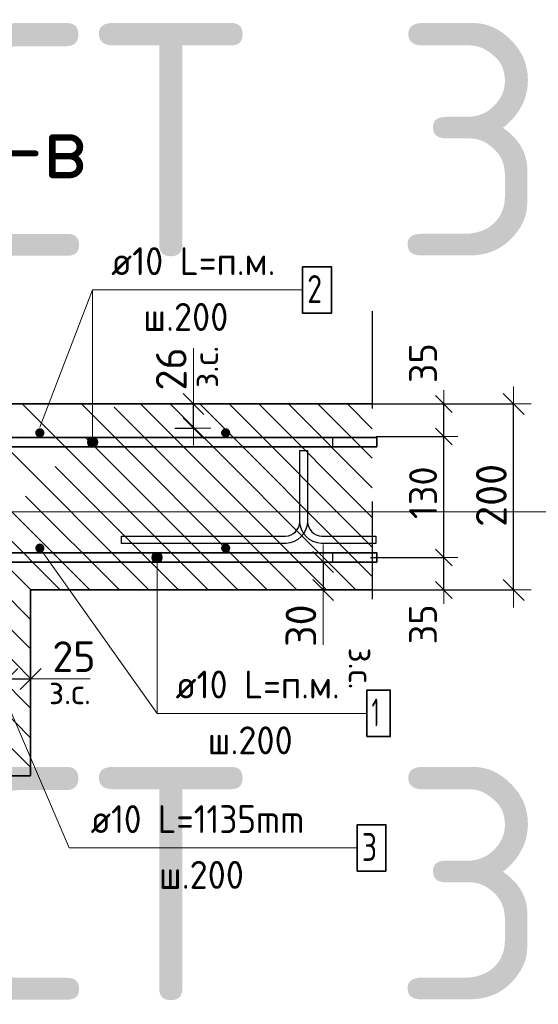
# Model space of a CAD drawing. Header units: metres. Extents: x -38 to 100, y -15 to 19.
# Tile 44 of 63: x 72.465 to 73.023, y 6.022 to 7.081. Entities that reach past the tile are written whole.
import ezdxf

# ---------------------------------------------------------------- set-up
doc = ezdxf.new("R2010")
doc.units = ezdxf.units.M
doc.header["$PDMODE"] = 65
doc.linetypes.add('______4', pattern=[0.135, 0.105, -0.03])
for name, color, linetype, lineweight in [('XR$4$Арм. стержнями верхней зоны', 180, 'Continuous', 35), ('XR$4$Арм. стержнями нижней зоны', 180, 'Continuous', 35), ('XR$4$Арм.стержн. Арматура края', 96, 'Continuous', 35), ('XR$4$Размерная линия (1)', 7, 'Continuous', 13), ('XR$4$Размерная линия_ общее', 7, 'Continuous', 13)]:
    doc.layers.add(name, color=color, linetype=linetype, lineweight=lineweight)
doc.layers.add('XR$4$Арм.стержн. Фиксатор', color=7, linetype='Continuous', lineweight=35, true_color=0x501e0f)
doc.styles.add('ISOCPEUR', font='txt')
doc.dimstyles.new('DIMSTYLE_17', dxfattribs={"dimtxt": 0.03, "dimasz": 0.03, "dimexe": 0, "dimexo": 0, "dimgap": 0.015, "dimtad": 2, "dimdec": 0, "dimlfac": 1000, "dimrnd": 1, "dimzin": 12, "dimdsep": 46, "dimtxsty": 'ISOCPEUR', "dimblk1": 'ALL_ML_STRICH', "dimblk2": 'ALL_ML_STRICH', "dimsah": 1, "dimcen": 0, "dimclrd": 7, "dimclre": 256, "dimclrt": 7, "dimadec": 0, "dimazin": 0, "dimtfac": 1, "dimtdec": 0, "dimtix": 1, "dimtmove": 2, "dimatfit": 3, "dimfxl": 0, "dimtvp": 1.2, "dimtzin": 0, "dimlwd": 0, "dimlwe": -3, "dimarcsym": 0})
doc.dimstyles.new('DIMSTYLE_19', dxfattribs={"dimtxt": 0.033, "dimasz": 0.0375, "dimexe": 0, "dimexo": 0, "dimgap": 0.0165, "dimtad": 2, "dimdec": 0, "dimlfac": 1000, "dimrnd": 1, "dimzin": 12, "dimdsep": 46, "dimtxsty": 'ISOCPEUR', "dimblk1": 'ALL_ML_STRICH', "dimblk2": 'ALL_ML_STRICH', "dimsah": 1, "dimcen": 0, "dimclrd": 7, "dimclre": 256, "dimclrt": 7, "dimadec": 0, "dimazin": 0, "dimtfac": 1, "dimtdec": 0, "dimtix": 1, "dimtmove": 2, "dimatfit": 3, "dimfxl": 0, "dimtvp": 1.2, "dimtzin": 0, "dimlwd": 0, "dimlwe": -3, "dimarcsym": 0})
doc.dimstyles.new('DIMSTYLE_20', dxfattribs={"dimtxt": 0.03, "dimasz": 0.03, "dimexe": 0, "dimexo": 0, "dimgap": 0.015, "dimtad": 2, "dimdec": 0, "dimlfac": 1000, "dimrnd": 1, "dimzin": 12, "dimdsep": 46, "dimtxsty": 'ISOCPEUR', "dimblk1": 'ALL_ML_STRICH', "dimblk2": 'ALL_ML_STRICH', "dimsah": 1, "dimcen": 0, "dimclrd": 7, "dimclre": 256, "dimclrt": 7, "dimadec": 0, "dimazin": 0, "dimtfac": 1, "dimtdec": 0, "dimtix": 1, "dimtmove": 2, "dimatfit": 3, "dimfxl": 0, "dimtzin": 0, "dimlwd": 0, "dimlwe": -3, "dimarcsym": 0})
doc.dimstyles.new('DIMSTYLE_9', dxfattribs={"dimtxt": 0.033, "dimasz": 0.0375, "dimexe": 0, "dimexo": 0, "dimgap": 0.0165, "dimtad": 2, "dimdec": 0, "dimlfac": 1000, "dimrnd": 1, "dimzin": 12, "dimdsep": 46, "dimtxsty": 'ISOCPEUR', "dimblk1": 'ALL_ML_STRICH', "dimblk2": 'ALL_ML_STRICH', "dimsah": 1, "dimcen": 0, "dimclrd": 7, "dimclre": 256, "dimclrt": 7, "dimadec": 0, "dimazin": 0, "dimtfac": 1, "dimtdec": 0, "dimtix": 1, "dimtmove": 2, "dimatfit": 3, "dimfxl": 0, "dimtzin": 0, "dimlwd": 0, "dimlwe": -3, "dimarcsym": 0})
pattern_1 = [(135, (0, 0), (-0.031819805, -0.031819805), [0.4, -0.05, 0, -0.05]), (135, (-0.01591, -0.01591), (-0.031819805, -0.031819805), [0.8, -0.1, 0.1, -0.1])]

# ---------------------------------------------------------------- blocks, each defined once
blk = doc.blocks.new('ALL_ML_STRICH')
at = {"color": 0, "linetype": 'ByBlock', "lineweight": -2}
for p, q in [((-0.3, -0.3), (0.3, 0.3)), ((0, -0.5), (0, 0.5)), ((-1, 0), (0.5, 0))]:
    blk.add_line(p, q, dxfattribs=at)
blk = doc.blocks.new('*D338')
at = {"layer": 'DEFPOINTS', "color": 7, "linetype": 'Continuous', "lineweight": 13, "transparency": 33554687}
for p in [(72.8252, 6.668), (72.8252, 6.468), (72.9968, 6.468)]:
    blk.add_point(p, dxfattribs=at)
at = {"layer": 'XR$4$Размерная линия_ общее', "color": 253, "linetype": 'Continuous', "lineweight": -2, "true_color": 0xa0a0a0, "transparency": 33554687}
for p, q in [((72.8452, 6.668), (72.9968, 6.668)), ((72.8452, 6.468), (72.9968, 6.468))]:
    blk.add_line(p, q, dxfattribs=at)
at = {"layer": 'XR$4$Размерная линия_ общее', "color": 7, "linetype": 'Continuous', "lineweight": -2, "transparency": 33554687}
blk.add_line((72.9968, 6.468), (72.9968, 6.668), dxfattribs=at)
at = {"layer": 'XR$4$Размерная линия_ общее', "color": 7, "linetype": 'Continuous', "lineweight": 13, "transparency": 33554687, "xscale": 0.0375, "yscale": 0.0375, "zscale": 0.0375}
for p, rotation in [((72.9968, 6.668), 90), ((72.9968, 6.468), 270)]:
    blk.add_blockref('ALL_ML_STRICH', p, dxfattribs=dict(at, rotation=rotation))
at = {"layer": 'XR$4$Размерная линия_ общее', "color": 7, "linetype": 'Continuous', "lineweight": 13, "transparency": 33554687, "insert": (72.9728, 6.5697), "char_height": 0.033, "width": 0.099, "attachment_point": 5, "rotation": 90, "style": 'ISOCPEUR'}
blk.add_mtext('\\A1;{200}', dxfattribs=at)
blk = doc.blocks.new('*D339')
at = {"layer": 'DEFPOINTS', "color": 7, "linetype": 'Continuous', "lineweight": 13, "transparency": 33554687}
for p in [(72.8227, 6.503), (72.842, 6.468), (72.9218, 6.468)]:
    blk.add_point(p, dxfattribs=at)
at = {"layer": 'XR$4$Размерная линия (1)', "color": 9, "linetype": 'Continuous', "lineweight": -2, "true_color": 0xc7c7c7, "transparency": 33554687}
for p, q in [((72.8427, 6.503), (72.9218, 6.503)), ((72.862, 6.468), (72.9218, 6.468))]:
    blk.add_line(p, q, dxfattribs=at)
at = {"layer": 'XR$4$Размерная линия (1)', "color": 7, "linetype": 'Continuous', "lineweight": -2, "transparency": 33554687}
blk.add_line((72.9218, 6.468), (72.9218, 6.503), dxfattribs=at)
at = {"layer": 'XR$4$Размерная линия (1)', "color": 7, "linetype": 'Continuous', "lineweight": 13, "transparency": 33554687, "xscale": 0.03, "yscale": 0.03, "zscale": 0.03}
for p, rotation in [((72.9218, 6.503), 90), ((72.9218, 6.468), 270)]:
    blk.add_blockref('ALL_ML_STRICH', p, dxfattribs=dict(at, rotation=rotation))
at = {"layer": 'XR$4$Размерная линия (1)', "color": 7, "linetype": 'Continuous', "lineweight": 13, "transparency": 33554687, "insert": (72.8992, 6.431), "char_height": 0.03, "width": 0.06, "attachment_point": 5, "rotation": 90, "style": 'ISOCPEUR'}
blk.add_mtext('\\A1;{35}', dxfattribs=at)
blk = doc.blocks.new('*D340')
at = {"layer": 'DEFPOINTS', "color": 7, "linetype": 'Continuous', "lineweight": 13, "transparency": 33554687}
for p in [(72.8287, 6.633), (72.8227, 6.503), (72.9218, 6.503)]:
    blk.add_point(p, dxfattribs=at)
at = {"layer": 'XR$4$Размерная линия (1)', "color": 9, "linetype": 'Continuous', "lineweight": -2, "true_color": 0xc7c7c7, "transparency": 33554687}
for p, q in [((72.8487, 6.633), (72.9218, 6.633)), ((72.8427, 6.503), (72.9218, 6.503))]:
    blk.add_line(p, q, dxfattribs=at)
at = {"layer": 'XR$4$Размерная линия (1)', "color": 7, "linetype": 'Continuous', "lineweight": -2, "transparency": 33554687}
blk.add_line((72.9218, 6.503), (72.9218, 6.633), dxfattribs=at)
at = {"layer": 'XR$4$Размерная линия (1)', "color": 7, "linetype": 'Continuous', "lineweight": 13, "transparency": 33554687, "xscale": 0.03, "yscale": 0.03, "zscale": 0.03}
for p, rotation in [((72.9218, 6.633), 90), ((72.9218, 6.503), 270)]:
    blk.add_blockref('ALL_ML_STRICH', p, dxfattribs=dict(at, rotation=rotation))
at = {"layer": 'XR$4$Размерная линия (1)', "color": 7, "linetype": 'Continuous', "lineweight": 13, "transparency": 33554687, "insert": (72.8993, 6.5725), "char_height": 0.03, "width": 0.09, "attachment_point": 5, "rotation": 90, "style": 'ISOCPEUR'}
blk.add_mtext('\\A1;{130}', dxfattribs=at)
blk = doc.blocks.new('*D341')
at = {"layer": 'DEFPOINTS', "color": 7, "linetype": 'Continuous', "lineweight": 13, "transparency": 33554687}
for p in [(72.8183, 6.668), (72.8287, 6.633), (72.9218, 6.633)]:
    blk.add_point(p, dxfattribs=at)
at = {"layer": 'XR$4$Размерная линия (1)', "color": 9, "linetype": 'Continuous', "lineweight": -2, "true_color": 0xc7c7c7, "transparency": 33554687}
for p, q in [((72.8383, 6.668), (72.9218, 6.668)), ((72.8487, 6.633), (72.9218, 6.633))]:
    blk.add_line(p, q, dxfattribs=at)
at = {"layer": 'XR$4$Размерная линия (1)', "color": 7, "linetype": 'Continuous', "lineweight": -2, "transparency": 33554687}
blk.add_line((72.9218, 6.633), (72.9218, 6.668), dxfattribs=at)
at = {"layer": 'XR$4$Размерная линия (1)', "color": 7, "linetype": 'Continuous', "lineweight": 13, "transparency": 33554687, "xscale": 0.03, "yscale": 0.03, "zscale": 0.03}
for p, rotation in [((72.9218, 6.668), 90), ((72.9218, 6.633), 270)]:
    blk.add_blockref('ALL_ML_STRICH', p, dxfattribs=dict(at, rotation=rotation))
at = {"layer": 'XR$4$Размерная линия (1)', "color": 7, "linetype": 'Continuous', "lineweight": 13, "transparency": 33554687, "insert": (72.8993, 6.7119), "char_height": 0.03, "width": 0.06, "attachment_point": 5, "rotation": 90, "style": 'ISOCPEUR'}
blk.add_mtext('\\A1;{35}', dxfattribs=at)
blk = doc.blocks.new('*D350')
at = {"layer": 'DEFPOINTS', "color": 7, "linetype": 'Continuous', "lineweight": 13, "transparency": 33554687}
for p in [(72.4518, 6.3723), (72.4518, 6.3373), (72.4768, 6.3323)]:
    blk.add_point(p, dxfattribs=at)
at = {"layer": 'XR$4$Размерная линия_ общее', "color": 253, "linetype": 'Continuous', "lineweight": -2, "true_color": 0xa0a0a0, "transparency": 33554687}
for p, q in [((72.4518, 6.3573), (72.4518, 6.3723)), ((72.4768, 6.3523), (72.4768, 6.3723))]:
    blk.add_line(p, q, dxfattribs=at)
at = {"layer": 'XR$4$Размерная линия_ общее', "color": 7, "linetype": 'Continuous', "lineweight": -2, "transparency": 33554687}
blk.add_line((72.4518, 6.3723), (72.4768, 6.3723), dxfattribs=at)
at = {"layer": 'XR$4$Размерная линия_ общее', "color": 7, "linetype": 'Continuous', "lineweight": 13, "transparency": 33554687, "xscale": 0.0375, "yscale": 0.0375, "zscale": 0.0375, "rotation": 180}
blk.add_blockref('ALL_ML_STRICH', (72.4518, 6.3723), dxfattribs=at)
at = {"layer": 'XR$4$Размерная линия_ общее', "color": 7, "linetype": 'Continuous', "lineweight": 13, "transparency": 33554687, "xscale": 0.0375, "yscale": 0.0375, "zscale": 0.0375}
blk.add_blockref('ALL_ML_STRICH', (72.4768, 6.3723), dxfattribs=at)
at = {"layer": 'XR$4$Размерная линия_ общее', "color": 7, "linetype": 'Continuous', "lineweight": 13, "transparency": 33554687, "insert": (72.5235, 6.3963), "char_height": 0.033, "width": 0.066, "attachment_point": 5, "style": 'ISOCPEUR'}
blk.add_mtext('\\A1;{25}', dxfattribs=at)
at = {"layer": 'XR$4$Размерная линия_ общее', "color": 7, "linetype": 'Continuous', "lineweight": 13, "transparency": 33554687, "insert": (72.4966, 6.3721), "char_height": 0.027, "width": 0.00135, "attachment_point": 1, "line_spacing_factor": 0.60241, "style": 'ISOCPEUR'}
blk.add_mtext('з.с.', dxfattribs=at)
blk = doc.blocks.new('*D352')
at = {"layer": 'DEFPOINTS', "color": 7, "linetype": 'Continuous', "lineweight": 13, "transparency": 33554687}
for p in [(72.7518, 6.498), (72.7918, 6.498), (72.7518, 6.468)]:
    blk.add_point(p, dxfattribs=at)
at = {"layer": 'XR$4$Размерная линия_ общее', "color": 253, "linetype": 'Continuous', "lineweight": -2, "true_color": 0xa0a0a0, "transparency": 33554687}
for p, q in [((72.7718, 6.498), (72.7918, 6.498)), ((72.7718, 6.468), (72.7918, 6.468))]:
    blk.add_line(p, q, dxfattribs=at)
at = {"layer": 'XR$4$Размерная линия_ общее', "color": 7, "linetype": 'Continuous', "lineweight": -2, "transparency": 33554687}
blk.add_line((72.7918, 6.498), (72.7918, 6.468), dxfattribs=at)
at = {"layer": 'XR$4$Размерная линия_ общее', "color": 7, "linetype": 'Continuous', "lineweight": 13, "transparency": 33554687, "xscale": 0.0375, "yscale": 0.0375, "zscale": 0.0375}
for p, rotation in [((72.7918, 6.498), 90), ((72.7918, 6.468), 270)]:
    blk.add_blockref('ALL_ML_STRICH', p, dxfattribs=dict(at, rotation=rotation))
at = {"layer": 'XR$4$Размерная линия_ общее', "color": 7, "linetype": 'Continuous', "lineweight": 13, "transparency": 33554687, "insert": (72.7678, 6.4296), "char_height": 0.033, "width": 0.066, "attachment_point": 5, "rotation": 90, "style": 'ISOCPEUR'}
blk.add_mtext('\\A1;{30}', dxfattribs=at)
at = {"layer": 'XR$4$Размерная линия_ общее', "color": 7, "linetype": 'Continuous', "lineweight": 13, "transparency": 33554687, "insert": (72.8463, 6.4061), "char_height": 0.027, "width": 0.00135, "attachment_point": 1, "rotation": 270, "line_spacing_factor": 0.60241, "style": 'ISOCPEUR'}
blk.add_mtext('з.с.', dxfattribs=at)
blk = doc.blocks.new('*D477')
at = {"layer": 'DEFPOINTS', "color": 7, "linetype": 'Continuous', "lineweight": 13, "transparency": 33554687}
for p in [(72.6122, 6.668), (72.6122, 6.642), (72.6522, 6.642)]:
    blk.add_point(p, dxfattribs=at)
at = {"layer": 'XR$4$Размерная линия_ общее', "color": 253, "linetype": 'Continuous', "lineweight": -2, "true_color": 0xa0a0a0, "transparency": 33554687}
for p, q in [((72.6322, 6.668), (72.6522, 6.668)), ((72.6322, 6.642), (72.6522, 6.642))]:
    blk.add_line(p, q, dxfattribs=at)
at = {"layer": 'XR$4$Размерная линия_ общее', "color": 7, "linetype": 'Continuous', "lineweight": -2, "transparency": 33554687}
blk.add_line((72.6522, 6.642), (72.6522, 6.668), dxfattribs=at)
at = {"layer": 'XR$4$Размерная линия_ общее', "color": 7, "linetype": 'Continuous', "lineweight": 13, "transparency": 33554687, "xscale": 0.0375, "yscale": 0.0375, "zscale": 0.0375}
for p, rotation in [((72.6522, 6.668), 90), ((72.6522, 6.642), 270)]:
    blk.add_blockref('ALL_ML_STRICH', p, dxfattribs=dict(at, rotation=rotation))
at = {"layer": 'XR$4$Размерная линия_ общее', "color": 7, "linetype": 'Continuous', "lineweight": 13, "transparency": 33554687, "insert": (72.6517, 6.6854), "char_height": 0.027, "width": 0.00135, "attachment_point": 1, "rotation": 90, "line_spacing_factor": 0.60241, "style": 'ISOCPEUR'}
blk.add_mtext('з.с.', dxfattribs=at)
at = {"layer": 'XR$4$Размерная линия_ общее', "color": 7, "linetype": 'Continuous', "lineweight": 13, "transparency": 33554687, "insert": (72.6282, 6.7057), "char_height": 0.033, "width": 0.066, "attachment_point": 5, "rotation": 90, "style": 'ISOCPEUR'}
blk.add_mtext('\\A1;{26}', dxfattribs=at)

msp = doc.modelspace()

# ---------------------------------------------------------------- hatches: boundary and pattern name
at = {"linetype": 'Continuous', "lineweight": 13, "transparency": 33554687}
h = msp.add_hatch(dxfattribs=at)
h.set_pattern_fill('__________540', scale=0.015, style=0, pattern_type=2)
h.set_pattern_definition(pattern_1)
h.paths.add_polyline_path([(72.2768, 6.668), (72.2768, 6.468), (72.8445, 6.468), (72.8445, 6.668)], flags=0)
h = msp.add_hatch(dxfattribs=at)
h.set_pattern_fill('__________540', scale=0.015, style=0, pattern_type=2)
h.set_pattern_definition(pattern_1)
h.paths.add_polyline_path([(72.4768, 6.268), (72.4768, 6.468), (71.9245, 6.468), (71.9245, 6.268)], flags=0)
at = {"layer": 'XR$4$Арм. стержнями верхней зоны', "linetype": 'Continuous', "lineweight": 35, "transparency": 33554687}
for points in [[(72.4918, 6.637), (72.4914, 6.6389), (72.4903, 6.6405), (72.4887, 6.6416), (72.4868, 6.642), (72.4849, 6.6416), (72.4833, 6.6405), (72.4822, 6.6389), (72.4818, 6.637), (72.4822, 6.6351), (72.4833, 6.6335), (72.4849, 6.6324), (72.4868, 6.632), (72.4887, 6.6324), (72.4903, 6.6335), (72.4914, 6.6351)], [(72.6918, 6.637), (72.6914, 6.6389), (72.6903, 6.6405), (72.6887, 6.6416), (72.6868, 6.642), (72.6849, 6.6416), (72.6833, 6.6405), (72.6822, 6.6389), (72.6818, 6.637), (72.6822, 6.6351), (72.6833, 6.6335), (72.6849, 6.6324), (72.6868, 6.632), (72.6887, 6.6324), (72.6903, 6.6335), (72.6914, 6.6351)]]:
    msp.add_hatch(color=4, dxfattribs=at).paths.add_polyline_path(points)
at = {"layer": 'XR$4$Арм. стержнями верхней зоны', "linetype": 'Continuous', "lineweight": 13, "transparency": 33554687}
for points in [[(72.5485, 6.6298), (72.5388, 6.6298), (72.538, 6.627)], [(72.5485, 6.6298), (72.538, 6.627), (72.5492, 6.627)], [(72.5464, 6.6318), (72.5408, 6.6318), (72.5388, 6.6298)], [(72.5464, 6.6318), (72.5388, 6.6298), (72.5485, 6.6298)], [(72.5408, 6.6318), (72.5464, 6.6318), (72.5436, 6.6326)], [(72.5492, 6.627), (72.538, 6.627), (72.5388, 6.6242)], [(72.5492, 6.627), (72.5388, 6.6242), (72.5485, 6.6242)], [(72.5485, 6.6242), (72.5388, 6.6242), (72.5408, 6.6222)], [(72.5485, 6.6242), (72.5408, 6.6222), (72.5464, 6.6222)], [(72.5464, 6.6222), (72.5408, 6.6222), (72.5436, 6.6214)]]:
    msp.add_hatch(color=7, dxfattribs=at).paths.add_polyline_path(points)
at = {"layer": 'XR$4$Арм. стержнями нижней зоны', "linetype": 'Continuous', "lineweight": 35, "transparency": 33554687}
for points in [[(72.4918, 6.513), (72.4914, 6.5149), (72.4903, 6.5165), (72.4887, 6.5176), (72.4868, 6.518), (72.4849, 6.5176), (72.4833, 6.5165), (72.4822, 6.5149), (72.4818, 6.513), (72.4822, 6.5111), (72.4833, 6.5095), (72.4849, 6.5084), (72.4868, 6.508), (72.4887, 6.5084), (72.4903, 6.5095), (72.4914, 6.5111)], [(72.6918, 6.513), (72.6914, 6.5149), (72.6903, 6.5165), (72.6887, 6.5176), (72.6868, 6.518), (72.6849, 6.5176), (72.6833, 6.5165), (72.6822, 6.5149), (72.6818, 6.513), (72.6822, 6.5111), (72.6833, 6.5095), (72.6849, 6.5084), (72.6868, 6.508), (72.6887, 6.5084), (72.6903, 6.5095), (72.6914, 6.5111)]]:
    msp.add_hatch(color=4, dxfattribs=at).paths.add_polyline_path(points)
at = {"layer": 'XR$4$Арм. стержнями нижней зоны', "linetype": 'Continuous', "lineweight": 13, "transparency": 33554687}
for points in [[(72.6073, 6.503), (72.6185, 6.503), (72.6177, 6.5058)], [(72.6073, 6.503), (72.6177, 6.5058), (72.6081, 6.5058)], [(72.6081, 6.5002), (72.6185, 6.503), (72.6073, 6.503)], [(72.6081, 6.5058), (72.6177, 6.5058), (72.6157, 6.5078)], [(72.6081, 6.5058), (72.6157, 6.5078), (72.6101, 6.5078)], [(72.6081, 6.5002), (72.6177, 6.5002), (72.6185, 6.503)], [(72.6101, 6.5078), (72.6157, 6.5078), (72.6129, 6.5086)], [(72.6101, 6.4982), (72.6177, 6.5002), (72.6081, 6.5002)], [(72.6101, 6.4982), (72.6157, 6.4982), (72.6177, 6.5002)], [(72.6157, 6.4982), (72.6101, 6.4982), (72.6129, 6.4974)]]:
    msp.add_hatch(color=7, dxfattribs=at).paths.add_polyline_path(points)

# ---------------------------------------------------------------- linework, layer by layer
at = {"color": 7, "linetype": 'Continuous', "lineweight": 13, "transparency": 33554687}
for p, q in [((72.4868, 6.643), (72.5436, 6.7906)), ((72.6522, 6.668), (72.6522, 6.728)), ((88.0842, 6.5519), (69.5842, 6.5519)), ((72.4868, 6.513), (72.6129, 6.3353)), ((72.7918, 6.468), (72.7918, 6.409)), ((72.4768, 6.3723), (72.5408, 6.3723))]:
    msp.add_line(p, q, dxfattribs=at)
at = {"color": 7, "linetype": '______4', "lineweight": 25, "transparency": 33554687}
msp.add_line((72.8445, 6.768), (72.8445, 6.368), dxfattribs=at)
at = {"color": 7, "linetype": 'Continuous', "lineweight": 35, "transparency": 33554687}
for p, q in [((72.8445, 6.668), (72.2768, 6.668)), ((72.4768, 6.268), (72.4768, 6.468)), ((72.4768, 6.468), (72.8445, 6.468)), ((71.9245, 6.268), (72.4768, 6.268))]:
    msp.add_line(p, q, dxfattribs=at)
at = {"layer": 'XR$4$Арм. стержнями верхней зоны', "color": 7, "linetype": 'Continuous', "lineweight": 13, "transparency": 33554687}
for p, q in [((72.5436, 6.7906), (72.7696, 6.7906)), ((72.5436, 6.7906), (72.5436, 6.627)), ((72.5436, 6.6326), (72.5436, 6.6326)), ((72.538, 6.627), (72.538, 6.627)), ((72.5436, 6.6214), (72.5436, 6.6214)), ((72.5492, 6.627), (72.5492, 6.627))]:
    msp.add_line(p, q, dxfattribs=at)
at = {"layer": 'XR$4$Арм. стержнями верхней зоны', "color": 7, "linetype": 'Continuous', "lineweight": 35, "transparency": 33554687}
msp.add_lwpolyline([(72.7696, 6.7656), (72.8006, 6.7656), (72.8006, 6.8156), (72.7696, 6.8156), (72.7696, 6.7656)], dxfattribs=at)
at = {"layer": 'XR$4$Арм. стержнями верхней зоны', "color": 4, "linetype": 'Continuous', "lineweight": 35, "transparency": 33554687}
msp.add_lwpolyline([(72.3018, 6.632), (72.8495, 6.632), (72.8495, 6.622), (72.3018, 6.622), (72.3018, 6.632)], dxfattribs=at)
msp.add_lwpolyline([(72.3018, 6.632), (72.8495, 6.632), (72.8495, 6.622), (72.3018, 6.622), (72.3018, 6.632)], dxfattribs=at)
at = {"layer": 'XR$4$Арм. стержнями верхней зоны', "color": 7, "linetype": 'Continuous', "lineweight": 13, "transparency": 33554687}
msp.add_circle((72.5436, 6.627), 0.00563, dxfattribs=at)
at = {"layer": 'XR$4$Арм. стержнями нижней зоны', "color": 7, "linetype": 'Continuous', "lineweight": 13, "transparency": 33554687}
for p, q in [((72.6073, 6.503), (72.6073, 6.503)), ((72.6129, 6.5086), (72.6129, 6.5086)), ((72.6129, 6.3353), (72.6129, 6.503)), ((72.6185, 6.503), (72.6185, 6.503)), ((72.6129, 6.4974), (72.6129, 6.4974)), ((72.6129, 6.3353), (72.8389, 6.3353))]:
    msp.add_line(p, q, dxfattribs=at)
at = {"layer": 'XR$4$Арм. стержнями нижней зоны', "color": 4, "linetype": 'Continuous', "lineweight": 35, "transparency": 33554687}
msp.add_lwpolyline([(72.8495, 6.498), (72.3018, 6.498), (72.3018, 6.508), (72.8495, 6.508), (72.8495, 6.498)], dxfattribs=at)
msp.add_lwpolyline([(72.8495, 6.498), (72.3018, 6.498), (72.3018, 6.508), (72.8495, 6.508), (72.8495, 6.498)], dxfattribs=at)
at = {"layer": 'XR$4$Арм. стержнями нижней зоны', "color": 7, "linetype": 'Continuous', "lineweight": 35, "transparency": 33554687}
msp.add_lwpolyline([(72.8389, 6.3103), (72.8639, 6.3103), (72.8639, 6.3603), (72.8389, 6.3603), (72.8389, 6.3103)], dxfattribs=at)
at = {"layer": 'XR$4$Арм. стержнями нижней зоны', "color": 7, "linetype": 'Continuous', "lineweight": 13, "transparency": 33554687}
msp.add_circle((72.6129, 6.503), 0.00563, dxfattribs=at)
at = {"layer": 'XR$4$Арм.стержн. Арматура края', "color": 7, "linetype": 'Continuous', "lineweight": 13, "transparency": 33554687}
for q in [(72.4468, 6.3574), (72.8284, 6.1906)]:
    msp.add_line((72.5184, 6.1906), q, dxfattribs=at)
at = {"layer": 'XR$4$Арм.стержн. Арматура края', "color": 4, "linetype": 'Continuous', "lineweight": 25, "transparency": 33554687}
for points in [[(72.3304, 6.632), (72.8018, 6.632), (72.8018, 6.622), (72.331, 6.622)], [(72.3304, 6.632), (72.8018, 6.632), (72.8018, 6.622), (72.331, 6.622)], [(72.331, 6.508), (72.8018, 6.508), (72.8018, 6.498)], [(72.331, 6.508), (72.8018, 6.508), (72.8018, 6.498)], [(72.8018, 6.498), (72.3304, 6.498)], [(72.8018, 6.498), (72.3304, 6.498)]]:
    msp.add_lwpolyline(points, dxfattribs=at)
at = {"layer": 'XR$4$Арм.стержн. Арматура края', "color": 7, "linetype": 'Continuous', "lineweight": 35, "transparency": 33554687}
msp.add_lwpolyline([(72.8284, 6.1656), (72.8594, 6.1656), (72.8594, 6.2156), (72.8284, 6.2156), (72.8284, 6.1656)], dxfattribs=at)
at = {"layer": 'XR$4$Арм.стержн. Фиксатор', "color": 40, "linetype": 'Continuous', "lineweight": 25, "transparency": 33554687}
msp.add_lwpolyline([(72.5748, 6.526), (72.7514, 6.526), (72.7543, 6.5264), (72.7572, 6.5274), (72.7599, 6.5289), (72.7621, 6.5307), (72.7639, 6.5329), (72.7654, 6.5356), (72.7664, 6.5385), (72.7668, 6.5414), (72.7668, 6.618), (72.7748, 6.618), (72.7748, 6.5414), (72.7752, 6.5385), (72.7762, 6.5356), (72.7777, 6.5329), (72.7795, 6.5307), (72.7817, 6.5289), (72.7844, 6.5274), (72.7873, 6.5264), (72.7902, 6.526), (72.8485, 6.526), (72.8485, 6.518), (72.7897, 6.518), (72.7855, 6.5186), (72.7811, 6.52), (72.7771, 6.5223), (72.7738, 6.525), (72.7711, 6.5283), (72.7688, 6.5323), (72.7674, 6.5367), (72.7668, 6.5409), (72.7668, 6.618), (72.7748, 6.618), (72.7748, 6.5409), (72.7742, 6.5367), (72.7728, 6.5323), (72.7705, 6.5283), (72.7678, 6.525), (72.7645, 6.5223), (72.7605, 6.52), (72.7561, 6.5186), (72.752, 6.518), (72.5748, 6.518), (72.5748, 6.526)], dxfattribs=at)

# ---------------------------------------------------------------- texts
at = {"color": 7, "linetype": 'Continuous', "lineweight": 35, "transparency": 33554687, "char_height": 0.25, "width": 2.743715, "attachment_point": 7, "style": 'ISOCPEUR'}
for insert in [(72.015, 6.8269), (72.015, 6.0269)]:
    msp.add_mtext('\\W0.96;ГОСТ 34028-2016', dxfattribs=dict(at, insert=insert))
at = {"color": 7, "linetype": 'Continuous', "lineweight": 50, "transparency": 33554687, "insert": (72.4671, 6.9445), "char_height": 0.0675, "width": 0.172565, "attachment_point": 5, "style": 'ISOCPEUR'}
msp.add_mtext('\\A1;{\\fISOCPEUR|i0|b0;\\H0.067500;\\W1.000000;\\C7;в-в}\\P', dxfattribs=at)
at = {"layer": 'XR$4$Арм. стержнями верхней зоны', "color": 7, "linetype": 'Continuous', "lineweight": 25, "transparency": 33554687, "char_height": 0.03, "attachment_point": 7, "style": 'ISOCPEUR'}
for s, insert, width in [('\\W0.94;ø10 L=п.м.', (72.5636, 6.8066), 0.199983), ('\\W0.78;2', (72.7746, 6.7766), 0.032641), ('\\W0.95;ш.200 ', (72.5981, 6.7466), 0.1312)]:
    msp.add_mtext(s, dxfattribs=dict(at, insert=insert, width=width))
at = {"layer": 'XR$4$Арм. стержнями нижней зоны', "color": 7, "linetype": 'Continuous', "lineweight": 25, "transparency": 33554687, "char_height": 0.03, "attachment_point": 7, "style": 'ISOCPEUR'}
for s, insert, width in [('\\W0.94;ø10 L=п.м.', (72.6329, 6.3513), 0.199983), ('\\W0.56;1', (72.8439, 6.3213), 0.023333), ('\\W0.95;ш.200 ', (72.6674, 6.2913), 0.1312)]:
    msp.add_mtext(s, dxfattribs=dict(at, insert=insert, width=width))
at = {"layer": 'XR$4$Арм.стержн. Арматура края', "color": 7, "linetype": 'Continuous', "lineweight": 25, "transparency": 33554687, "char_height": 0.03, "attachment_point": 7, "style": 'ISOCPEUR'}
for s, insert, width in [('\\W0.92;ø10 L=1135mm ', (72.5414, 6.2066), 0.280669), ('\\W0.78;3', (72.8334, 6.1766), 0.032641), ('\\W0.95;ш.200 ', (72.6149, 6.1466), 0.1312)]:
    msp.add_mtext(s, dxfattribs=dict(at, insert=insert, width=width))

# ---------------------------------------------------------------- dimensions: what is measured, and where the dimension line sits
at = {"layer": 'XR$4$Размерная линия (1)', "color": 7, "linetype": 'Continuous', "lineweight": 13, "transparency": 33554687}
for base, p1, p2, dimstyle, picture, middle in [((72.9218, 6.668), (72.8487, 6.633), (72.8383, 6.668), 'DIMSTYLE_17', '*D341', (72.8993, 6.7119)), ((72.9218, 6.633), (72.8427, 6.503), (72.8487, 6.633), 'DIMSTYLE_20', '*D340', (72.8993, 6.5725)), ((72.9218, 6.503), (72.862, 6.468), (72.8427, 6.503), 'DIMSTYLE_17', '*D339', (72.8992, 6.431))]:
    dim = msp.add_linear_dim(base=base, p1=p1, p2=p2, angle=90, dimstyle=dimstyle, override={"dimpost": '<>', "dimclrd": 7, "dimclre": 9, "dimclrt": 7, "dimlwd": 0, "dimlwe": 65533}, dxfattribs=at)
    dim.commit()
    dim.dimension.update_dxf_attribs({"geometry": picture, "text_midpoint": middle, "dimtype": 160})
at = {"layer": 'XR$4$Размерная линия_ общее', "color": 7, "linetype": 'Continuous', "lineweight": 13, "transparency": 33554687}
for base, p1, p2, angle, picture, middle in [((72.6522, 6.668), (72.6322, 6.642), (72.6322, 6.668), 90, '*D477', (72.6282, 6.7057)), ((72.7918, 6.468), (72.7718, 6.498), (72.7718, 6.468), 270, '*D352', (72.7678, 6.4296))]:
    dim = msp.add_linear_dim(base=base, p1=p1, p2=p2, angle=angle, text='<>\\Xз.с.', dimstyle='DIMSTYLE_19', override={"dimpost": '<>', "dimclrd": 7, "dimclre": 253, "dimclrt": 7, "dimlwd": 0, "dimlwe": 65533}, dxfattribs=at)
    dim.commit()
    dim.dimension.update_dxf_attribs({"geometry": picture, "text_midpoint": middle, "dimtype": 160})
dim = msp.add_linear_dim(base=(72.9968, 6.668), p1=(72.8452, 6.468), p2=(72.8452, 6.668), angle=90, dimstyle='DIMSTYLE_9', override={"dimpost": '<>', "dimclrd": 7, "dimclre": 253, "dimclrt": 7, "dimlwd": 0, "dimlwe": 65533}, dxfattribs=at)
dim.commit()
dim.dimension.update_dxf_attribs({"geometry": '*D338', "text_midpoint": (72.9728, 6.5697), "dimtype": 160})
dim = msp.add_linear_dim(base=(72.4768, 6.3723), p1=(72.4518, 6.3573), p2=(72.4768, 6.3523), text='<>\\Xз.с.', dimstyle='DIMSTYLE_19', override={"dimpost": '<>', "dimclrd": 7, "dimclre": 253, "dimclrt": 7, "dimlwd": 0, "dimlwe": 65533}, dxfattribs=at)
dim.commit()
dim.dimension.update_dxf_attribs({"geometry": '*D350', "text_midpoint": (72.5235, 6.3963), "dimtype": 160})

doc.saveas('drawing.dxf')
